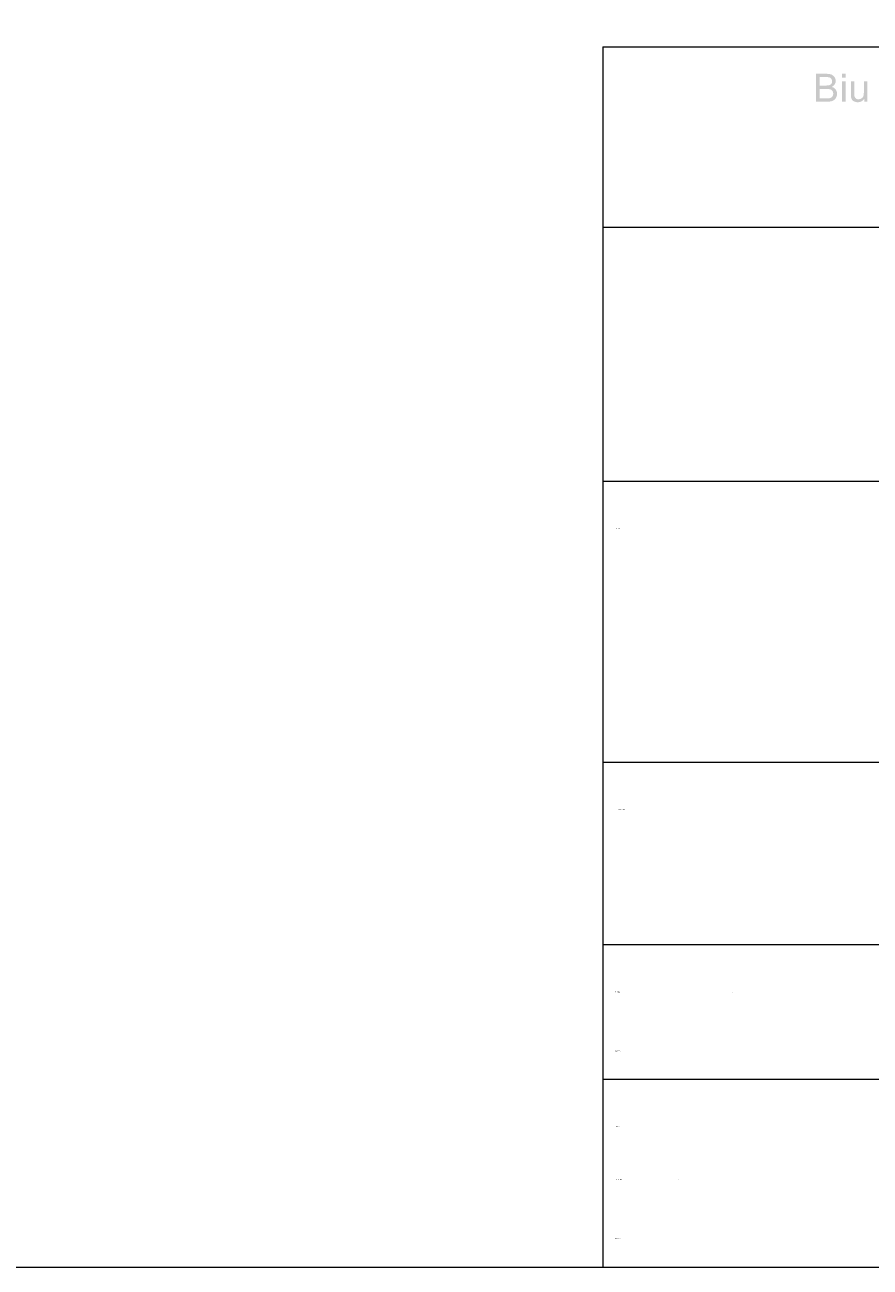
# Model space of a CAD drawing. Header units: millimetres. Extents: x 116 to 15750, y -6945 to 9999.
# Tile 56 of 150: x 6707 to 7272, y -3682 to -2853. Entities that reach past the tile are written whole.
import ezdxf

# ---------------------------------------------------------------- set-up
doc = ezdxf.new("R2010")
doc.units = ezdxf.units.MM
doc.layers.get('0').update_dxf_attribs({"color": 252})
doc.styles.get("Standard").update_dxf_attribs({"font": 'simplex.shx'})

msp = doc.modelspace()

# ---------------------------------------------------------------- hatches: boundary and pattern name
h = msp.add_hatch(color=7)
h.paths.add_polyline_path([(7235.53, -2904.29), (7235.53, -2885.56), (7242.56, -2885.56), (7244.49, -2885.7), (7246, -2886.13), (7247.15, -2886.85), (7248.03, -2887.87), (7248.58, -2889.08), (7248.77, -2890.34), (7248.61, -2891.51), (7248.11, -2892.61), (7247.29, -2893.57), (7246.15, -2894.32), (7247.65, -2895), (7248.76, -2896.02), (7249.45, -2897.33), (7249.68, -2898.85), (7249.54, -2900.13), (7249.12, -2901.3), (7248.5, -2902.31), (7247.74, -2903.05), (7246.82, -2903.59), (7245.69, -2903.97), (7244.32, -2904.21), (7242.67, -2904.29)])
h.paths.add_polyline_path([(7238.01, -2893.43), (7242.06, -2893.43), (7243.47, -2893.37), (7244.42, -2893.21), (7245.25, -2892.84), (7245.84, -2892.28), (7246.21, -2891.54), (7246.33, -2890.64), (7246.21, -2889.76), (7245.88, -2889), (7245.33, -2888.4), (7244.6, -2888.03), (7243.47, -2887.83), (7241.75, -2887.76), (7238.01, -2887.76)])
h.paths.add_polyline_path([(7238.01, -2902.08), (7242.67, -2902.08), (7243.69, -2902.05), (7244.36, -2901.99), (7245.79, -2901.48), (7246.74, -2900.43), (7247.01, -2899.7), (7247.11, -2898.85), (7246.97, -2897.88), (7246.57, -2897.03), (7245.93, -2896.38), (7245.08, -2895.95), (7243.91, -2895.72), (7242.34, -2895.64), (7238.01, -2895.64)])
h = msp.add_hatch(color=7)
h.paths.add_polyline_path([(7253.04, -2888.2), (7253.04, -2885.56), (7255.34, -2885.56), (7255.34, -2888.2)])
h.paths.add_polyline_path([(7253.04, -2904.29), (7253.04, -2890.71), (7255.34, -2890.71), (7255.34, -2904.29)])
h = msp.add_hatch(color=7)
h.dxf.hatch_style = 2
h.paths.add_polyline_path([(7267.81, -2904.29), (7267.81, -2902.29), (7266.95, -2903.3), (7265.94, -2904.02), (7264.79, -2904.45), (7263.5, -2904.6), (7262.34, -2904.48), (7261.26, -2904.14), (7260.35, -2903.62), (7259.71, -2902.98), (7259.28, -2902.21), (7259, -2901.27), (7258.9, -2900.4), (7258.86, -2899.12), (7258.86, -2890.71), (7261.16, -2890.71), (7261.16, -2898.24), (7261.2, -2899.75), (7261.31, -2900.67), (7261.64, -2901.48), (7262.22, -2902.1), (7263.01, -2902.49), (7263.96, -2902.61), (7264.97, -2902.48), (7265.91, -2902.09), (7266.68, -2901.46), (7267.19, -2900.64), (7267.47, -2899.52), (7267.56, -2897.99), (7267.56, -2890.71), (7269.87, -2890.71), (7269.87, -2904.29)])
h = msp.add_hatch(color=7)
h.paths.add_polyline_path([(7101.41, -3498.53), (7101.41, -3498.88), (7101.41, -3498.7)])
h.paths.add_polyline_path([(7101.41, -3498.88), (7101.41, -3498.53), (7101.41, -3498.7)])
h = msp.add_hatch(color=7)
h.paths.add_polyline_path([(7122.08, -3498.53), (7122.08, -3498.88)])
h.paths.add_polyline_path([(7122.08, -3498.88), (7122.08, -3498.57), (7122.08, -3498.7)])
h = msp.add_hatch(color=7)
h.dxf.hatch_style = 2
h.paths.add_polyline_path([(7150.65, -3498.53), (7150.65, -3498.88), (7150.65, -3498.57), (7150.65, -3498.88)])
h = msp.add_hatch(color=7)
h.paths.add_polyline_path([(7168.28, -3498.53), (7168.28, -3498.88)])
h.paths.add_polyline_path([(7168.28, -3498.88), (7168.28, -3498.57), (7168.28, -3498.7)])
h = msp.add_hatch(color=7)
h.dxf.hatch_style = 2
h.paths.add_polyline_path([(7179.83, -3498.53), (7179.83, -3498.88), (7180.18, -3498.53), (7179.83, -3498.53), (7180.14, -3498.53), (7180.18, -3498.88), (7179.83, -3498.88), (7179.83, -3498.53), (7179.83, -3498.88)])
for points in [[(7193.2, -3498.88), (7193.2, -3498.57), (7193.2, -3498.88), (7193.2, -3498.53)], [(7204.75, -3498.53), (7204.75, -3498.88), (7204.93, -3498.88), (7205.11, -3498.88), (7204.93, -3498.88), (7204.75, -3498.88)], [(7131.84, -3624.19), (7131.84, -3623.88), (7131.84, -3624.19), (7131.84, -3623.83)], [(7178.65, -3624.19), (7178.65, -3623.88), (7178.65, -3624.19), (7178.65, -3623.83)], [(7218.77, -3624.19), (7218.77, -3623.88), (7218.77, -3624.19), (7218.77, -3623.83)]]:
    msp.add_hatch(color=7).paths.add_polyline_path(points)
h = msp.add_hatch(color=7)
h.dxf.hatch_style = 2
h.paths.add_polyline_path([(7102.06, -3623.83), (7102.06, -3624.19), (7102.06, -3623.83), (7102.06, -3624.19)])
h = msp.add_hatch(color=7)
h.paths.add_polyline_path([(7112.39, -3623.83), (7112.39, -3624.19)])
h.paths.add_polyline_path([(7112.39, -3624.19), (7112.39, -3623.88), (7112.39, -3624.01)])
h = msp.add_hatch(color=7)
h.dxf.hatch_style = 2
h.paths.add_polyline_path([(7143.39, -3623.83), (7143.39, -3624.19), (7143.75, -3623.83), (7143.39, -3623.83), (7143.71, -3623.83), (7143.75, -3624.19), (7143.39, -3624.19), (7143.39, -3623.83), (7143.39, -3624.19)])
h = msp.add_hatch(color=7)
h.paths.add_polyline_path([(7156.76, -3623.83), (7156.76, -3624.01), (7156.76, -3624.19)])
h.paths.add_polyline_path([(7156.76, -3624.19), (7156.76, -3623.88)])
h = msp.add_hatch(color=7)
h.dxf.hatch_style = 2
h.paths.add_polyline_path([(7168.31, -3623.83), (7168.31, -3624.19), (7168.31, -3623.88), (7168.31, -3624.19)])
h = msp.add_hatch(color=7)
h.dxf.hatch_style = 2
h.paths.add_polyline_path([(7207.83, -3624.19), (7207.83, -3623.88), (7207.83, -3624.19), (7207.83, -3623.83), (7207.83, -3624.01)])

# ---------------------------------------------------------------- linework, layer by layer
at = {"color": 7, "lineweight": 0}
msp.add_lwpolyline([(4080.97, -3682.38), (8114.39, -3682.38), (8114.39, -751.74), (4080.97, -751.74)], close=True, dxfattribs=at)
for points in [[(7093.24, -2867.52), (8114.39, -2867.52)], [(7093.24, -2867.52), (7093.24, -3157.6)], [(7093.24, -2987.98), (8114.39, -2987.98)], [(7093.24, -3157.6), (8114.39, -3157.6)], [(7093.24, -3157.6), (7093.24, -3682.38)], [(7093.24, -3345.29), (8114.39, -3345.29)], [(7093.24, -3466.94), (8114.39, -3466.94)], [(7093.24, -3556.75), (7827.97, -3556.75)], [(7093.24, -3682.38), (8114.39, -3682.38)]]:
    msp.add_lwpolyline(points, dxfattribs=at)

# ---------------------------------------------------------------- texts
at = {"color": 7, "char_height": 0.5633, "attachment_point": 1}
for s, insert in [('{\\fT3romans.shxHorz2_548003N0|b0|i0|c0;Obiekt:}', (7102.06, -3188.98)), ('{\\fT3romans.shxHorz2_548003N0|b0|i0|c0;Adres budynku:}', (7103.24, -3376.67)), ('{\\fT3romans.shxHorz2_548003N0|b0|i0|c0;Projektowa}', (7101.41, -3498.32)), ('{\\fT3romans.shxHorz2_548003N0|b0|i0|c0;(sanitarna):}', (7101.41, -3537.79)), ('{\\fT3romans.shxHorz2_548003N0|b0|i0|c0;Osoba}', (7102.06, -3588.13)), ('{\\fT3romans.shxHorz2_548003N0|b0|i0|c0;sprawdzaj}', (7102.06, -3623.63)), ('{\\fT3romans.shxHorz2_548003N0|b0|i0|c0;(sanitarna)}', (7101.41, -3663.1))]:
    msp.add_mtext(s, dxfattribs=dict(at, insert=insert))

doc.saveas('drawing.dxf')
